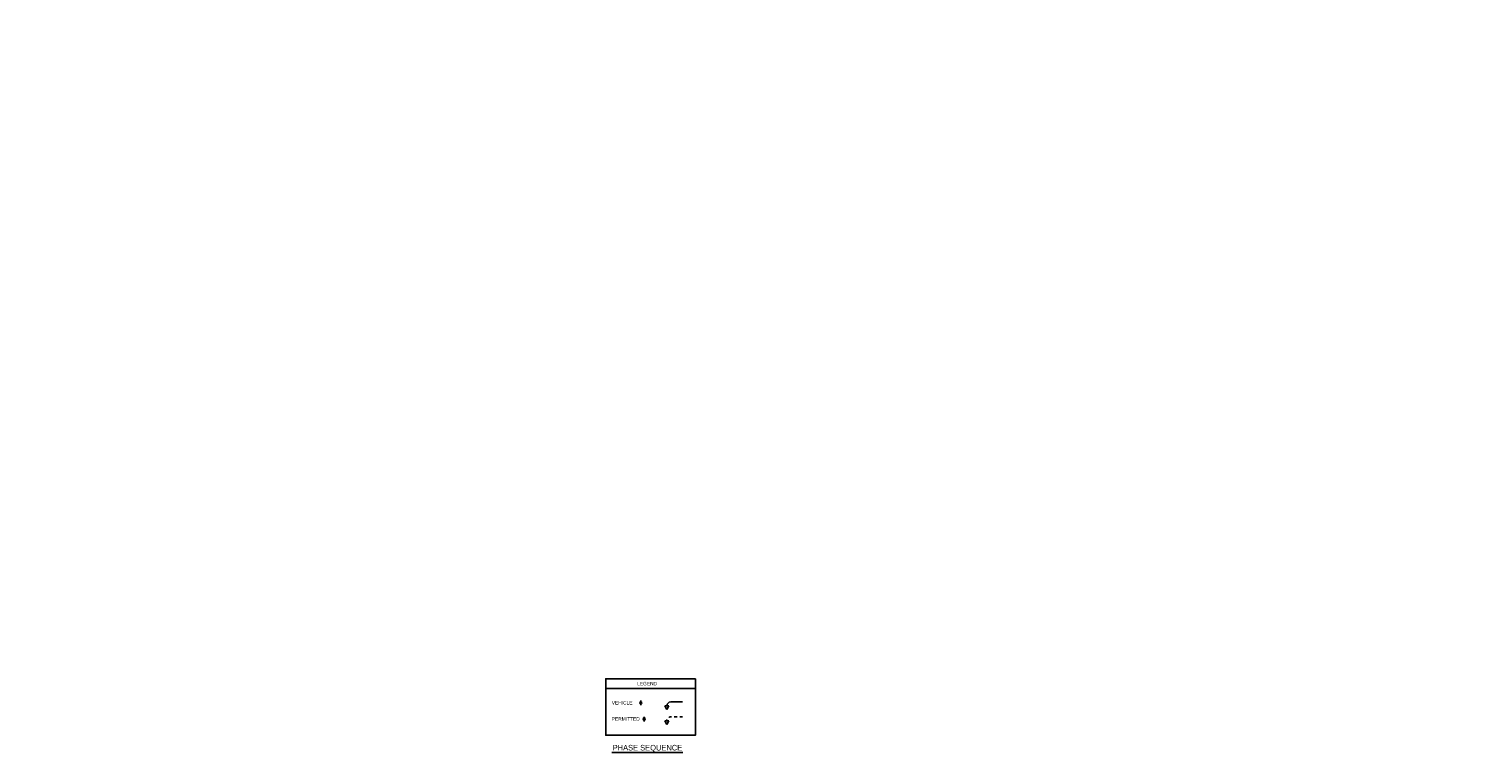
# Model space of a CAD drawing. Header units: feet. Extents: x -492 to 168779, y -198 to 321452.
# Tile 20 of 36: x 95 to 147, y -102 to -76. Entities that reach past the tile are written whole.
import ezdxf
from ezdxf.enums import TextEntityAlignment as Align

# ---------------------------------------------------------------- set-up
doc = ezdxf.new("R2010")
doc.units = ezdxf.units.FT
doc.header["$MEASUREMENT"] = 0
doc.linetypes.add('F', pattern=[0.15, 0.1, -0.05])
for name, color, linetype in [('SH_Data', 7, 'Continuous'), ('ST_Details', 4, 'Continuous'), ('TEXT-DED', 10, 'Continuous')]:
    doc.layers.add(name, color=color, linetype=linetype)
doc.styles.add('Slanted-Normal', font='font31.shx', dxfattribs={"height": 0.14})
doc.styles.get("Standard").update_dxf_attribs({"font": 'font31.shx'})
doc.dimstyles.get("Standard").update_dxf_attribs({"dimtxt": 0.18, "dimasz": 0.18, "dimexe": 0.18, "dimexo": 0.0625, "dimgap": 0.09, "dimtad": 0, "dimtih": 1, "dimtoh": 1, "dimdec": 4, "dimzin": 0, "dimdsep": 46, "dimtxsty": 'Standard', "dimcen": 0.09, "dimadec": 0, "dimazin": 0, "dimtfac": 1, "dimtdec": 4, "dimtofl": 0, "dimtmove": 0, "dimatfit": 3, "dimfxl": 1, "dimtolj": 1, "dimtzin": 0, "dimarcsym": 0})

# ---------------------------------------------------------------- blocks, each defined once
blk = doc.blocks.new('*D1095')
at = {"layer": 'Defpoints', "color": 0, "transparency": 16777216}
for p in [(87.402, -118.52), (88.583, -118.52), (90.066, -118.52), (88.265, -119.072), (88.583, -121.396)]:
    blk.add_point(p, dxfattribs=at)
at = {"layer": 'TEXT-DED', "color": 0, "lineweight": -2, "transparency": 16777216}
blk.add_arc((88.583, -118.52), 0.636, 191.2725, 258.7275, dxfattribs=at)
at = {"layer": 'TEXT-DED', "color": 0, "transparency": 16777216}
for points in [[(87.938, -118.647), (87.979, -118.643), (87.946, -118.52)], [(88.46, -119.124), (88.456, -119.165), (88.583, -119.157)]]:
    blk.add_solid(points, dxfattribs=at)

msp = doc.modelspace()

# ---------------------------------------------------------------- linework, layer by layer
at = {"layer": 'SH_Data', "color": 3}
for p, q in [((115.42681, -99.86471), (118.62876, -99.86471)), ((115.64601, -102.15179), (118.18201, -102.15179))]:
    msp.add_line(p, q, dxfattribs=at)
at = {"layer": 'SH_Data', "color": 3, "flags": 128}
msp.add_lwpolyline([(118.62876, -99.51471), (115.42681, -99.51471), (115.42681, -101.53531), (118.62876, -101.53531), (118.62876, -99.51471)], close=True, dxfattribs=at)
at = {"layer": 'ST_Details'}
for p, q in [((118.17191, -100.3409), (117.75525, -100.3416)), ((117.53674, -100.4878), (117.68258, -100.48755)), ((117.53674, -100.4878), (117.60987, -100.61397)), ((117.68258, -100.48755), (117.60987, -100.61397)), ((117.53965, -101.01972), (117.68548, -101.01948)), ((117.53965, -101.01972), (117.61277, -101.14589)), ((117.68548, -101.01948), (117.61277, -101.14589))]:
    msp.add_line(p, q, dxfattribs=at)
at = {"layer": 'ST_Details', "linetype": 'F', "flags": 128}
msp.add_lwpolyline([(118.17482, -100.87282), (117.75815, -100.87352, 0.41421356), (117.61256, -101.0196)], format="xyb", dxfattribs=at)
at = {"layer": 'ST_Details'}
msp.add_arc((117.75549, -100.48743), 0.14583, 90.095721, 180.095721, dxfattribs=at)
at = {"layer": 'TEXT-DED'}
for p, q in [((116.67957, -100.29599), (116.67957, -100.46363)), ((116.79984, -100.87219), (116.79984, -101.03982))]:
    msp.add_line(p, q, dxfattribs=at)
for centre in [(116.67852, -100.3775), (116.7988, -100.95369)]:
    msp.add_circle(centre, 0.03739, dxfattribs=at)

# ---------------------------------------------------------------- texts
at = {"layer": 'TEXT-DED', "style": 'Slanted-Normal'}
for s, height, p in [('LEGEND', 0.125, (116.90624, -99.68971)), ('PHASE SEQUENCE', 0.2, (116.91779, -101.98012))]:
    msp.add_text(s, height=height, dxfattribs=at).set_placement(p, align=Align.MIDDLE_CENTER)
for s, p in [('VEHICLE ', (115.64496, -100.31266)), ('PERMITTED ', (115.64496, -100.88886))]:
    msp.add_text(s, height=0.125, dxfattribs=at).set_placement(p, align=Align.TOP_LEFT)

# ---------------------------------------------------------------- dimensions: what is measured, and where the dimension line sits
at = {"layer": 'TEXT-DED'}
dim = msp.add_angular_dim_2l(base=(88.26454, -119.07157), line1=((88.58273, -121.39636), (88.58273, -118.52045)), line2=((90.06555, -118.52045), (87.40177, -118.52045)), text=' ', dimstyle='Standard', override={"dimscale": 1, "dimasz": 0.125, "dimlfac": 1}, dxfattribs=at)
dim.commit()
dim.dimension.update_dxf_attribs({"geometry": '*D1095', "text_midpoint": (146.60877, -21.78386)})

doc.saveas('drawing.dxf')
